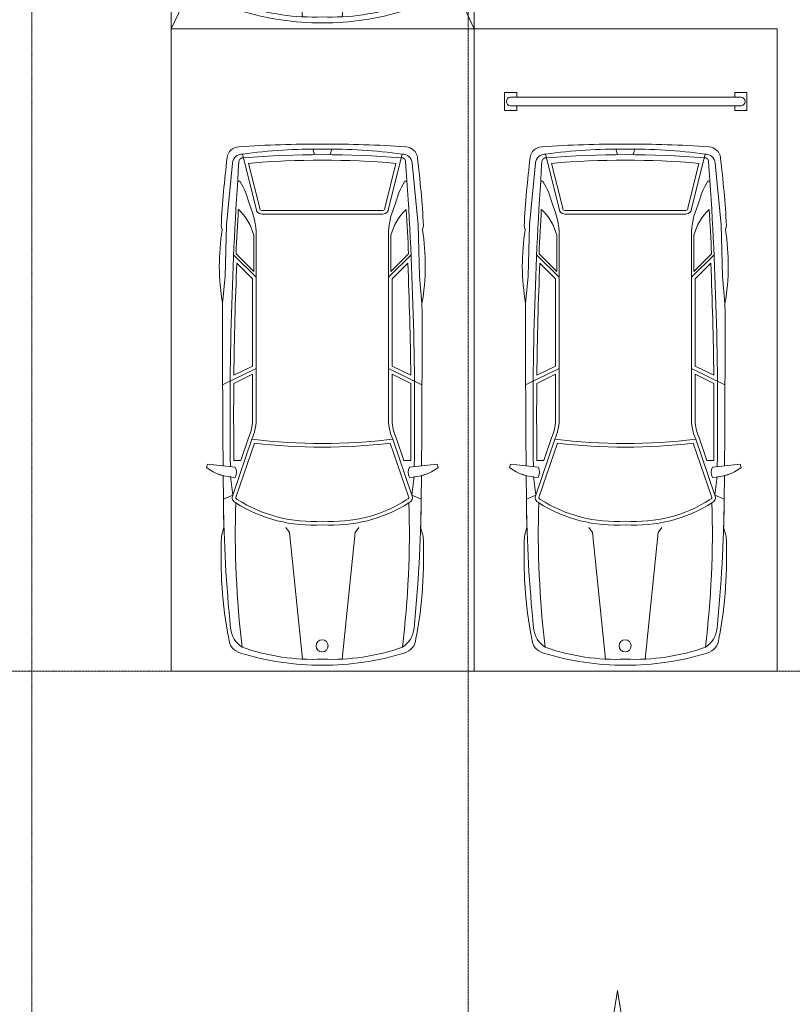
# Model space of a CAD drawing. Header units: millimetres. Extents: x 5617 to 112254, y 7718 to 133720.
# Tile 71 of 82: x 83901 to 90275, y 95350 to 103475. Entities that reach past the tile are written whole.
import ezdxf

# ---------------------------------------------------------------- set-up
doc = ezdxf.new("R2010")
doc.units = ezdxf.units.MM
doc.linetypes.add('Линия сетки', pattern=[25, 20, -2.5, 0, -2.5])
for name, color, linetype, lineweight in [('Оси', 7, 'Continuous', 9), ('Парковка', 7, 'Continuous', 18), ('Элементы узлов', 7, 'Continuous', 18)]:
    doc.layers.add(name, color=color, linetype=linetype, lineweight=lineweight)

# ---------------------------------------------------------------- blocks, each defined once
blk = doc.blocks.new('199_Парковочные места 3 класса и МГН - Средний класс-5604847-МКСС_LB01_-7_650__Кабельные конструкции_Лотки_2')
at = {"layer": 'Парковка', "color": 253, "true_color": 0xaaaaaa}
for p, q in [((0, -5300), (2500, 0)), ((0, 0), (2500, -5300)), ((0, -5300), (0, 0)), ((0, 0), (2500, 0)), ((2500, 0), (2500, -5300)), ((250, -4625), (250, -4775)), ((250, -4625), (350, -4625)), ((350, -4625), (350, -4665)), ((2150, -4625), (2150, -4665)), ((2150, -4625), (2250, -4625)), ((2250, -4625), (2250, -4775)), ((300, -4665), (2200, -4665)), ((250, -4775), (350, -4775)), ((300, -4735), (2200, -4735)), ((350, -4735), (350, -4775)), ((2150, -4735), (2150, -4775)), ((2150, -4775), (2250, -4775)), ((2500, -5300), (0, -5300))]:
    blk.add_line(p, q, dxfattribs=at)
for centre, start, end in [((300, -4700), 90, 270), ((2200, -4700), 270, 90)]:
    blk.add_arc(centre, 35, start, end, dxfattribs=at)
at = {"layer": 'Элементы узлов', "color": 253, "true_color": 0xaaaaaa}
for p, q in [((983.8, -1142.3), (1089.6, -98.7)), ((1523.8, -1142.3), (1418.1, -98.7)), ((422.3, -1114.3), (442.5, -1185.5)), ((422.3, -1114.3), (442.5, -1185.5)), ((2085.4, -1114.3), (2065.2, -1185.5)), ((2065.2, -1185.5), (2085.4, -1114.3)), ((952.8, -1185.7), (983.8, -1142.3)), ((1554.8, -1185.7), (1523.8, -1142.3)), ((435.9, -1612.5), (437.8, -1418.4)), ((437.8, -1418.4), (435.9, -1612.5)), ((515.3, -1452.5), (437.8, -1418.4)), ((515.3, -1452.5), (496.7, -1604.6)), ((515.3, -1452.5), (672.7, -1914.3)), ((542.8, -1440), (693.3, -1881.5)), ((1964.9, -1440), (1814.4, -1881.5)), ((1992.3, -1452.5), (1834.9, -1914.3)), ((1992.3, -1452.5), (2069.9, -1418.4)), ((1992.3, -1452.5), (2010.9, -1604.6)), ((2071.8, -1612.5), (2069.9, -1418.4)), ((2071.8, -1612.5), (2069.9, -1418.4)), ((297.9, -1678.4), (307.5, -1706.8)), ((297.9, -1678.4), (307.5, -1706.8)), ((307.5, -1706.8), (535.8, -1682.8)), ((307.5, -1706.8), (435.2, -1693.4)), ((2200.1, -1706.8), (1971.9, -1682.8)), ((2072.4, -1693.4), (2200.1, -1706.8)), ((2209.8, -1678.4), (2200.1, -1706.8)), ((2200.1, -1706.8), (2209.8, -1678.4)), ((580.4, -1736.3), (524.7, -1736.3)), ((580.4, -1736.3), (644.8, -1925.3)), ((1927.3, -1736.3), (1862.8, -1925.3)), ((1927.3, -1736.3), (1982.9, -1736.3)), ((677.7, -2069.4), (677.7, -2449.4)), ((707.7, -2069.1), (707.7, -3598.1)), ((1800, -2069.1), (1799.9, -3598.1)), ((1830, -2069.4), (1830, -2449.4)), ((707.7, -2497.5), (431.5, -2362.6)), ((677.7, -2449.4), (523.4, -2374)), ((1800, -2497.5), (2076.1, -2362.6)), ((1830, -2449.4), (1984.3, -2374)), ((677.7, -2516.2), (524, -2441.1)), ((677.7, -2516.2), (677.7, -3236.7)), ((1830, -2516.2), (1983.6, -2441.1)), ((1830, -2516.2), (1830, -3236.7)), ((453.3, -3259.9), (431.6, -3033.4)), ((2054.4, -3259.9), (2076.1, -3033.4)), ((707.7, -3249.1), (521.7, -3435.1)), ((677.7, -3236.7), (548.7, -3365.7)), ((1799.9, -3249.1), (1986, -3435.1)), ((1830, -3236.7), (1959, -3365.7)), ((462.6, -3681.8), (453.3, -3259.9)), ((687.7, -3297.4), (542, -3443)), ((687.7, -3297.4), (687.7, -3598.1)), ((1819.9, -3297.4), (1819.9, -3598.1)), ((1819.9, -3297.4), (1965.6, -3443)), ((2045.1, -3681.8), (2054.4, -3259.9)), ((419.2, -3675.6), (428.5, -3641.5)), ((428.5, -3641.5), (419.2, -3675.6)), ((2088.5, -3675.6), (2079.2, -3641.5)), ((2088.5, -3675.6), (2079.2, -3641.5)), ((511.9, -4192.1), (462.6, -3681.8)), ((1995.8, -4192.1), (2045.1, -3681.8)), ((707.7, -3817), (596, -4265.1)), ((1253.8, -3770.9), (753.8, -3770.9)), ((1253.8, -3800.9), (753.8, -3800.9)), ((1253.8, -3770.9), (1753.8, -3770.9)), ((1253.8, -3800.9), (1753.8, -3800.9)), ((1799.9, -3817), (1911.6, -4265.1)), ((737.9, -3819.8), (645.9, -4188.9)), ((1769.7, -3819.8), (1861.7, -4188.9)), ((574.3, -4041.7), (555, -4041.7)), ((1933.4, -4041.7), (1952.6, -4041.7)), ((1188.1, -4261.3), (1176.6, -4307.4)), ((1319.5, -4261.3), (1331, -4307.4))]:
    blk.add_line(p, q, dxfattribs=at)
blk.add_circle((1255.7, -208.4), 49.6, dxfattribs=at)
for centre, radius, start, end in [((1253.8, -2377.4), 2329.4, 90.0001, 106.87163), ((1253.8, -2377.4), 2329.4, 90.0001, 106.87163), ((1253.8, -2377.4), 2329.4, 73.12837, 89.9999), ((1253.8, -2377.4), 2329.4, 73.12837, 89.9999), ((617.5, -279.1), 136.8, 106.87163, 175.06646), ((617.5, -279.1), 136.8, 106.87163, 175.06646), ((1178.2, -1868.5), 1772, 87.55356, 109.28685), ((1329.5, -1868.5), 1772, 70.71315, 92.44644), ((1890.2, -279.1), 136.8, 4.93354, 73.12837), ((1890.2, -279.1), 136.8, 4.93354, 73.12837), ((710.3, -375.7), 214.7, 123.15565, 174.25868), ((8357.7, -1141), 7822.1, 173.06091, 181.81947), ((1797.4, -375.7), 214.7, 5.74132, 56.84435), ((-5850.1, -1141), 7822.1, 358.18053, 6.93909), ((3990.7, -937.1), 3572.9, 169.19502, 182.84297), ((3990.7, -937.1), 3572.9, 169.19502, 182.84297), ((-1483.1, -937.1), 3572.9, 357.15703, 10.80498), ((-1483.1, -937.1), 3572.9, 357.15703, 10.80498), ((12318.1, -1542.7), 11881, 174.25868, 179.4003), ((-9810.4, -1542.7), 11881, 0.5997, 5.74132), ((12318.1, -1542.7), 11881, 178.27689, 179.4003), ((1172.2, -2380), 1175.5, 86.01808, 122.56229), ((1335.5, -2380), 1175.5, 57.43771, 93.98192), ((-9810.4, -1542.7), 11881, 0.5997, 1.72311), ((1172.2, -2380), 1145.5, 85.91361, 122.56229), ((1335.5, -2380), 1145.5, 57.23043, 94.08639), ((555, -1431.5), 44.9, 110.13727, 207.92346), ((555, -1431.5), 14.9, 110.13727, 214.65666), ((1952.7, -1431.5), 14.9, 325.34334, 79.17584), ((1952.7, -1431.5), 44.9, 332.07654, 69.86273), ((545.7, -2019.9), 421.9, 91.34489, 125.96656), ((545.7, -2019.9), 421.9, 105.08018, 125.96656), ((444.1, -1640.4), 100.9, 335.18442, 24.81558), ((2063.5, -1640.4), 100.9, 155.18442, 204.81558), ((1962, -2019.9), 421.9, 54.03344, 88.65511), ((1962, -2019.9), 421.9, 54.03344, 74.91982), ((122294.8, -2693.9), 121863.7, 179.529578, 180.159624), ((122294.8, -2693.9), 121863.7, 179.529578, 180.159624), ((29999.8, -2117.9), 29507.5, 179.16337, 184.05433), ((-27492.1, -2117.9), 29507.5, 355.94567, 0.83663), ((-119787.1, -2693.9), 121863.7, 359.840376, 0.470422), ((-119787.1, -2693.9), 121863.7, 359.840376, 0.470422), ((29999.8, -2117.9), 29477.5, 179.25824, 180.49792), ((-27492.1, -2117.9), 29477.5, 359.50208, 0.74176), ((1253.8, -6444.6), 4597.5, 82.99641, 97.00333), ((308.1, -2077.9), 369.7, 1.31708, 24.38604), ((1253.8, -6444.6), 4567.5, 82.69086, 97.30888), ((308.1, -2077.9), 399.7, 1.26668, 24.1731), ((2199.5, -2077.9), 399.7, 155.8269, 178.73332), ((2199.5, -2077.9), 369.7, 155.61396, 178.68292), ((29999.8, -2117.9), 29477.5, 180.62835, 182.42614), ((-27492.1, -2117.9), 29477.5, 357.57386, 359.37165), ((2197.9, -3346.5), 1793.9, 169.94924, 189.46651), ((2197.9, -3346.5), 1793.9, 169.94924, 189.46651), ((309.7, -3346.5), 1793.9, 350.53349, 10.05076), ((309.7, -3346.5), 1793.9, 350.53349, 10.05076), ((29999.8, -2117.9), 29487.5, 182.57574, 183.2896), ((-27492.1, -2117.9), 29487.5, 356.7104, 357.42426), ((270, -3491.9), 431, 312.44171, 345.73967), ((104.4, -3598.1), 603.3, 335.9999, 0.0001), ((2403.2, -3598.1), 603.3, 179.9999, 204.0001), ((2237.6, -3491.9), 431, 194.26033, 227.55829), ((9206.1, -3181.8), 8800.8, 183.21671, 186.88355), ((9206.1, -3181.8), 8800.8, 183.21671, 186.88355), ((-6698.4, -3181.8), 8800.8, 353.11645, 356.78329), ((-6698.4, -3181.8), 8800.8, 353.11645, 356.78329), ((753.8, -3817), 46.1, 90, 180), ((753.8, -3817), 16.1, 90, 189.78728), ((1753.8, -3817), 46.1, 0, 90), ((1753.8, -3817), 16.1, 350.21272, 90), ((-103, -3648.4), 783.2, 329.85536, 345.58144), ((2610.7, -3648.4), 783.2, 194.41856, 210.14464), ((592.6, -4184.1), 81.1, 185.69288, 272.42286), ((599.8, -4201.7), 33.8, 184.05433, 277.09501), ((1253.8, 2688.8), 6904.6, 264.9489, 275.0511), ((1907.8, -4201.7), 33.8, 262.90499, 355.94567), ((1915.1, -4184.1), 81.1, 267.57714, 354.30712), ((571.1, -4224.2), 103.1, 186.88355, 266.35928), ((571.1, -4224.2), 103.1, 186.88355, 266.35928), ((1185.4, -179.7), 4127.7, 261.79078, 270.94992), ((1253.8, 3792.2), 8053.7, 265.37189, 274.62811), ((1322.3, -179.7), 4127.7, 269.05008, 278.20922), ((1936.5, -4224.2), 103.1, 273.64072, 353.11645), ((1936.5, -4224.2), 103.1, 273.64072, 353.11645), ((1249.8, 6442.3), 10791.2, 266.35928, 270.02128), ((1249.8, 6442.3), 10791.2, 266.35928, 270.02128), ((1257.8, 6442.3), 10791.2, 269.97872, 273.64072), ((1257.8, 6442.3), 10791.2, 269.97872, 273.64072)]:
    blk.add_arc(centre, radius, start, end, dxfattribs=at)
blk = doc.blocks.new('199_Парковочные места 3 класса и МГН - Средний класс-5604848-МКСС_LB01_-7_650__Кабельные конструкции_Лотки_2')
at = {"layer": 'Парковка', "color": 253, "true_color": 0xaaaaaa}
for p, q in [((0, -5300), (0, 0)), ((0, 0), (2500, 0)), ((2500, 0), (2500, -5300)), ((2500, -5300), (0, -5300))]:
    blk.add_line(p, q, dxfattribs=at)
at = {"layer": 'Элементы узлов', "color": 253, "true_color": 0xaaaaaa}
for p, q in [((983.8, -1142.3), (1089.6, -98.7)), ((1523.8, -1142.3), (1418.1, -98.7)), ((422.3, -1114.3), (442.5, -1185.5)), ((422.3, -1114.3), (442.5, -1185.5)), ((2085.4, -1114.3), (2065.2, -1185.5)), ((2065.2, -1185.5), (2085.4, -1114.3)), ((952.8, -1185.7), (983.8, -1142.3)), ((1554.8, -1185.7), (1523.8, -1142.3)), ((435.9, -1612.5), (437.8, -1418.4)), ((437.8, -1418.4), (435.9, -1612.5)), ((515.3, -1452.5), (437.8, -1418.4)), ((515.3, -1452.5), (496.7, -1604.6)), ((515.3, -1452.5), (672.7, -1914.3)), ((542.8, -1440), (693.3, -1881.5)), ((1964.9, -1440), (1814.4, -1881.5)), ((1992.3, -1452.5), (1834.9, -1914.3)), ((1992.3, -1452.5), (2069.9, -1418.4)), ((1992.3, -1452.5), (2010.9, -1604.6)), ((2071.8, -1612.5), (2069.9, -1418.4)), ((2071.8, -1612.5), (2069.9, -1418.4)), ((297.9, -1678.4), (307.5, -1706.8)), ((297.9, -1678.4), (307.5, -1706.8)), ((307.5, -1706.8), (535.8, -1682.8)), ((307.5, -1706.8), (435.2, -1693.4)), ((2200.1, -1706.8), (1971.9, -1682.8)), ((2072.4, -1693.4), (2200.1, -1706.8)), ((2209.8, -1678.4), (2200.1, -1706.8)), ((2200.1, -1706.8), (2209.8, -1678.4)), ((580.4, -1736.3), (524.7, -1736.3)), ((580.4, -1736.3), (644.8, -1925.3)), ((1927.3, -1736.3), (1862.8, -1925.3)), ((1927.3, -1736.3), (1982.9, -1736.3)), ((677.7, -2069.4), (677.7, -2449.4)), ((707.7, -2069.1), (707.7, -3598.1)), ((1800, -2069.1), (1799.9, -3598.1)), ((1830, -2069.4), (1830, -2449.4)), ((707.7, -2497.5), (431.5, -2362.6)), ((677.7, -2449.4), (523.4, -2374)), ((1800, -2497.5), (2076.1, -2362.6)), ((1830, -2449.4), (1984.3, -2374)), ((677.7, -2516.2), (524, -2441.1)), ((677.7, -2516.2), (677.7, -3236.7)), ((1830, -2516.2), (1983.6, -2441.1)), ((1830, -2516.2), (1830, -3236.7)), ((453.3, -3259.9), (431.6, -3033.4)), ((2054.4, -3259.9), (2076.1, -3033.4)), ((707.7, -3249.1), (521.7, -3435.1)), ((677.7, -3236.7), (548.7, -3365.7)), ((1799.9, -3249.1), (1986, -3435.1)), ((1830, -3236.7), (1959, -3365.7)), ((462.6, -3681.8), (453.3, -3259.9)), ((687.7, -3297.4), (542, -3443)), ((687.7, -3297.4), (687.7, -3598.1)), ((1819.9, -3297.4), (1819.9, -3598.1)), ((1819.9, -3297.4), (1965.6, -3443)), ((2045.1, -3681.8), (2054.4, -3259.9)), ((419.2, -3675.6), (428.5, -3641.5)), ((428.5, -3641.5), (419.2, -3675.6)), ((2088.5, -3675.6), (2079.2, -3641.5)), ((2088.5, -3675.6), (2079.2, -3641.5)), ((511.9, -4192.1), (462.6, -3681.8)), ((1995.8, -4192.1), (2045.1, -3681.8)), ((707.7, -3817), (596, -4265.1)), ((1253.8, -3770.9), (753.8, -3770.9)), ((1253.8, -3800.9), (753.8, -3800.9)), ((1253.8, -3770.9), (1753.8, -3770.9)), ((1253.8, -3800.9), (1753.8, -3800.9)), ((1799.9, -3817), (1911.6, -4265.1)), ((737.9, -3819.8), (645.9, -4188.9)), ((1769.7, -3819.8), (1861.7, -4188.9)), ((574.3, -4041.7), (555, -4041.7)), ((1933.4, -4041.7), (1952.6, -4041.7)), ((1188.1, -4261.3), (1176.6, -4307.4)), ((1319.5, -4261.3), (1331, -4307.4))]:
    blk.add_line(p, q, dxfattribs=at)
blk.add_circle((1255.7, -208.4), 49.6, dxfattribs=at)
for centre, radius, start, end in [((1253.8, -2377.4), 2329.4, 90.0001, 106.87163), ((1253.8, -2377.4), 2329.4, 90.0001, 106.87163), ((1253.8, -2377.4), 2329.4, 73.12837, 89.9999), ((1253.8, -2377.4), 2329.4, 73.12837, 89.9999), ((617.5, -279.1), 136.8, 106.87163, 175.06646), ((617.5, -279.1), 136.8, 106.87163, 175.06646), ((1178.2, -1868.5), 1772, 87.55356, 109.28685), ((1329.5, -1868.5), 1772, 70.71315, 92.44644), ((1890.2, -279.1), 136.8, 4.93354, 73.12837), ((1890.2, -279.1), 136.8, 4.93354, 73.12837), ((710.3, -375.7), 214.7, 123.15565, 174.25868), ((8357.7, -1141), 7822.1, 173.06091, 181.81947), ((1797.4, -375.7), 214.7, 5.74132, 56.84435), ((-5850.1, -1141), 7822.1, 358.18053, 6.93909), ((3990.7, -937.1), 3572.9, 169.19502, 182.84297), ((3990.7, -937.1), 3572.9, 169.19502, 182.84297), ((-1483.1, -937.1), 3572.9, 357.15703, 10.80498), ((-1483.1, -937.1), 3572.9, 357.15703, 10.80498), ((12318.1, -1542.7), 11881, 174.25868, 179.4003), ((-9810.4, -1542.7), 11881, 0.5997, 5.74132), ((12318.1, -1542.7), 11881, 178.27689, 179.4003), ((1172.2, -2380), 1175.5, 86.01808, 122.56229), ((1335.5, -2380), 1175.5, 57.43771, 93.98192), ((-9810.4, -1542.7), 11881, 0.5997, 1.72311), ((1172.2, -2380), 1145.5, 85.91361, 122.56229), ((1335.5, -2380), 1145.5, 57.23043, 94.08639), ((555, -1431.5), 44.9, 110.13727, 207.92346), ((555, -1431.5), 14.9, 110.13727, 214.65666), ((1952.7, -1431.5), 14.9, 325.34334, 79.17584), ((1952.7, -1431.5), 44.9, 332.07654, 69.86273), ((545.7, -2019.9), 421.9, 91.34489, 125.96656), ((545.7, -2019.9), 421.9, 105.08018, 125.96656), ((444.1, -1640.4), 100.9, 335.18442, 24.81558), ((2063.5, -1640.4), 100.9, 155.18442, 204.81558), ((1962, -2019.9), 421.9, 54.03344, 88.65511), ((1962, -2019.9), 421.9, 54.03344, 74.91982), ((122294.8, -2693.9), 121863.7, 179.529578, 180.159624), ((122294.8, -2693.9), 121863.7, 179.529578, 180.159624), ((29999.8, -2117.9), 29507.5, 179.16337, 184.05433), ((-27492.1, -2117.9), 29507.5, 355.94567, 0.83663), ((-119787.1, -2693.9), 121863.7, 359.840376, 0.470422), ((-119787.1, -2693.9), 121863.7, 359.840376, 0.470422), ((29999.8, -2117.9), 29477.5, 179.25824, 180.49792), ((-27492.1, -2117.9), 29477.5, 359.50208, 0.74176), ((1253.8, -6444.6), 4597.5, 82.99641, 97.00333), ((308.1, -2077.9), 369.7, 1.31708, 24.38604), ((1253.8, -6444.6), 4567.5, 82.69086, 97.30888), ((308.1, -2077.9), 399.7, 1.26668, 24.1731), ((2199.5, -2077.9), 399.7, 155.8269, 178.73332), ((2199.5, -2077.9), 369.7, 155.61396, 178.68292), ((29999.8, -2117.9), 29477.5, 180.62835, 182.42614), ((-27492.1, -2117.9), 29477.5, 357.57386, 359.37165), ((2197.9, -3346.5), 1793.9, 169.94924, 189.46651), ((2197.9, -3346.5), 1793.9, 169.94924, 189.46651), ((309.7, -3346.5), 1793.9, 350.53349, 10.05076), ((309.7, -3346.5), 1793.9, 350.53349, 10.05076), ((29999.8, -2117.9), 29487.5, 182.57574, 183.2896), ((-27492.1, -2117.9), 29487.5, 356.7104, 357.42426), ((270, -3491.9), 431, 312.44171, 345.73967), ((104.4, -3598.1), 603.3, 335.9999, 0.0001), ((2403.2, -3598.1), 603.3, 179.9999, 204.0001), ((2237.6, -3491.9), 431, 194.26033, 227.55829), ((9206.1, -3181.8), 8800.8, 183.21671, 186.88355), ((9206.1, -3181.8), 8800.8, 183.21671, 186.88355), ((-6698.4, -3181.8), 8800.8, 353.11645, 356.78329), ((-6698.4, -3181.8), 8800.8, 353.11645, 356.78329), ((753.8, -3817), 46.1, 90, 180), ((753.8, -3817), 16.1, 90, 189.78728), ((1753.8, -3817), 46.1, 0, 90), ((1753.8, -3817), 16.1, 350.21272, 90), ((-103, -3648.4), 783.2, 329.85536, 345.58144), ((2610.7, -3648.4), 783.2, 194.41856, 210.14464), ((592.6, -4184.1), 81.1, 185.69288, 272.42286), ((599.8, -4201.7), 33.8, 184.05433, 277.09501), ((1253.8, 2688.8), 6904.6, 264.9489, 275.0511), ((1907.8, -4201.7), 33.8, 262.90499, 355.94567), ((1915.1, -4184.1), 81.1, 267.57714, 354.30712), ((571.1, -4224.2), 103.1, 186.88355, 266.35928), ((571.1, -4224.2), 103.1, 186.88355, 266.35928), ((1185.4, -179.7), 4127.7, 261.79078, 270.94992), ((1253.8, 3792.2), 8053.7, 265.37189, 274.62811), ((1322.3, -179.7), 4127.7, 269.05008, 278.20922), ((1936.5, -4224.2), 103.1, 273.64072, 353.11645), ((1936.5, -4224.2), 103.1, 273.64072, 353.11645), ((1249.8, 6442.3), 10791.2, 266.35928, 270.02128), ((1249.8, 6442.3), 10791.2, 266.35928, 270.02128), ((1257.8, 6442.3), 10791.2, 269.97872, 273.64072), ((1257.8, 6442.3), 10791.2, 269.97872, 273.64072)]:
    blk.add_arc(centre, radius, start, end, dxfattribs=at)
blk = doc.blocks.new('199_Парковочные места 3 класса и МГН - Средний класс-5604846-МКСС_LB01_-7_650__Кабельные конструкции_Лотки_2')
at = {"layer": 'Парковка', "color": 253, "true_color": 0xaaaaaa}
for p, q in [((0, -5300), (0, 0)), ((0, 0), (2500, 0)), ((2500, 0), (2500, -5300)), ((250, -4625), (250, -4775)), ((250, -4625), (350, -4625)), ((350, -4625), (350, -4665)), ((2150, -4625), (2150, -4665)), ((2150, -4625), (2250, -4625)), ((2250, -4625), (2250, -4775)), ((300, -4665), (2200, -4665)), ((250, -4775), (350, -4775)), ((300, -4735), (2200, -4735)), ((350, -4735), (350, -4775)), ((2150, -4735), (2150, -4775)), ((2150, -4775), (2250, -4775)), ((2500, -5300), (0, -5300))]:
    blk.add_line(p, q, dxfattribs=at)
for centre, start, end in [((300, -4700), 90, 270), ((2200, -4700), 270, 90)]:
    blk.add_arc(centre, 35, start, end, dxfattribs=at)
at = {"layer": 'Элементы узлов', "color": 253, "true_color": 0xaaaaaa}
for p, q in [((983.8, -1142.3), (1089.6, -98.7)), ((1523.8, -1142.3), (1418.1, -98.7)), ((422.3, -1114.3), (442.5, -1185.5)), ((422.3, -1114.3), (442.5, -1185.5)), ((2085.4, -1114.3), (2065.2, -1185.5)), ((2065.2, -1185.5), (2085.4, -1114.3)), ((952.8, -1185.7), (983.8, -1142.3)), ((1554.8, -1185.7), (1523.8, -1142.3)), ((435.9, -1612.5), (437.8, -1418.4)), ((437.8, -1418.4), (435.9, -1612.5)), ((515.3, -1452.5), (437.8, -1418.4)), ((515.3, -1452.5), (496.7, -1604.6)), ((515.3, -1452.5), (672.7, -1914.3)), ((542.8, -1440), (693.3, -1881.5)), ((1964.9, -1440), (1814.4, -1881.5)), ((1992.3, -1452.5), (1834.9, -1914.3)), ((1992.3, -1452.5), (2069.9, -1418.4)), ((1992.3, -1452.5), (2010.9, -1604.6)), ((2071.8, -1612.5), (2069.9, -1418.4)), ((2071.8, -1612.5), (2069.9, -1418.4)), ((297.9, -1678.4), (307.5, -1706.8)), ((297.9, -1678.4), (307.5, -1706.8)), ((307.5, -1706.8), (535.8, -1682.8)), ((307.5, -1706.8), (435.2, -1693.4)), ((2200.1, -1706.8), (1971.9, -1682.8)), ((2072.4, -1693.4), (2200.1, -1706.8)), ((2209.8, -1678.4), (2200.1, -1706.8)), ((2200.1, -1706.8), (2209.8, -1678.4)), ((580.4, -1736.3), (524.7, -1736.3)), ((580.4, -1736.3), (644.8, -1925.3)), ((1927.3, -1736.3), (1862.8, -1925.3)), ((1927.3, -1736.3), (1982.9, -1736.3)), ((677.7, -2069.4), (677.7, -2449.4)), ((707.7, -2069.1), (707.7, -3598.1)), ((1800, -2069.1), (1799.9, -3598.1)), ((1830, -2069.4), (1830, -2449.4)), ((707.7, -2497.5), (431.5, -2362.6)), ((677.7, -2449.4), (523.4, -2374)), ((1800, -2497.5), (2076.1, -2362.6)), ((1830, -2449.4), (1984.3, -2374)), ((677.7, -2516.2), (524, -2441.1)), ((677.7, -2516.2), (677.7, -3236.7)), ((1830, -2516.2), (1983.6, -2441.1)), ((1830, -2516.2), (1830, -3236.7)), ((453.3, -3259.9), (431.6, -3033.4)), ((2054.4, -3259.9), (2076.1, -3033.4)), ((707.7, -3249.1), (521.7, -3435.1)), ((677.7, -3236.7), (548.7, -3365.7)), ((1799.9, -3249.1), (1986, -3435.1)), ((1830, -3236.7), (1959, -3365.7)), ((462.6, -3681.8), (453.3, -3259.9)), ((687.7, -3297.4), (542, -3443)), ((687.7, -3297.4), (687.7, -3598.1)), ((1819.9, -3297.4), (1819.9, -3598.1)), ((1819.9, -3297.4), (1965.6, -3443)), ((2045.1, -3681.8), (2054.4, -3259.9)), ((419.2, -3675.6), (428.5, -3641.5)), ((428.5, -3641.5), (419.2, -3675.6)), ((2088.5, -3675.6), (2079.2, -3641.5)), ((2088.5, -3675.6), (2079.2, -3641.5)), ((511.9, -4192.1), (462.6, -3681.8)), ((1995.8, -4192.1), (2045.1, -3681.8)), ((707.7, -3817), (596, -4265.1)), ((1253.8, -3770.9), (753.8, -3770.9)), ((1253.8, -3800.9), (753.8, -3800.9)), ((1253.8, -3770.9), (1753.8, -3770.9)), ((1253.8, -3800.9), (1753.8, -3800.9)), ((1799.9, -3817), (1911.6, -4265.1)), ((737.9, -3819.8), (645.9, -4188.9)), ((1769.7, -3819.8), (1861.7, -4188.9)), ((574.3, -4041.7), (555, -4041.7)), ((1933.4, -4041.7), (1952.6, -4041.7)), ((1188.1, -4261.3), (1176.6, -4307.4)), ((1319.5, -4261.3), (1331, -4307.4))]:
    blk.add_line(p, q, dxfattribs=at)
blk.add_circle((1255.7, -208.4), 49.6, dxfattribs=at)
for centre, radius, start, end in [((1253.8, -2377.4), 2329.4, 90.0001, 106.87163), ((1253.8, -2377.4), 2329.4, 90.0001, 106.87163), ((1253.8, -2377.4), 2329.4, 73.12837, 89.9999), ((1253.8, -2377.4), 2329.4, 73.12837, 89.9999), ((617.5, -279.1), 136.8, 106.87163, 175.06646), ((617.5, -279.1), 136.8, 106.87163, 175.06646), ((1178.2, -1868.5), 1772, 87.55356, 109.28685), ((1329.5, -1868.5), 1772, 70.71315, 92.44644), ((1890.2, -279.1), 136.8, 4.93354, 73.12837), ((1890.2, -279.1), 136.8, 4.93354, 73.12837), ((710.3, -375.7), 214.7, 123.15565, 174.25868), ((8357.7, -1141), 7822.1, 173.06091, 181.81947), ((1797.4, -375.7), 214.7, 5.74132, 56.84435), ((-5850.1, -1141), 7822.1, 358.18053, 6.93909), ((3990.7, -937.1), 3572.9, 169.19502, 182.84297), ((3990.7, -937.1), 3572.9, 169.19502, 182.84297), ((-1483.1, -937.1), 3572.9, 357.15703, 10.80498), ((-1483.1, -937.1), 3572.9, 357.15703, 10.80498), ((12318.1, -1542.7), 11881, 174.25868, 179.4003), ((-9810.4, -1542.7), 11881, 0.5997, 5.74132), ((12318.1, -1542.7), 11881, 178.27689, 179.4003), ((1172.2, -2380), 1175.5, 86.01808, 122.56229), ((1335.5, -2380), 1175.5, 57.43771, 93.98192), ((-9810.4, -1542.7), 11881, 0.5997, 1.72311), ((1172.2, -2380), 1145.5, 85.91361, 122.56229), ((1335.5, -2380), 1145.5, 57.23043, 94.08639), ((555, -1431.5), 44.9, 110.13727, 207.92346), ((555, -1431.5), 14.9, 110.13727, 214.65666), ((1952.7, -1431.5), 14.9, 325.34334, 79.17584), ((1952.7, -1431.5), 44.9, 332.07654, 69.86273), ((545.7, -2019.9), 421.9, 91.34489, 125.96656), ((545.7, -2019.9), 421.9, 105.08018, 125.96656), ((444.1, -1640.4), 100.9, 335.18442, 24.81558), ((2063.5, -1640.4), 100.9, 155.18442, 204.81558), ((1962, -2019.9), 421.9, 54.03344, 88.65511), ((1962, -2019.9), 421.9, 54.03344, 74.91982), ((122294.8, -2693.9), 121863.7, 179.529578, 180.159624), ((122294.8, -2693.9), 121863.7, 179.529578, 180.159624), ((29999.8, -2117.9), 29507.5, 179.16337, 184.05433), ((-27492.1, -2117.9), 29507.5, 355.94567, 0.83663), ((-119787.1, -2693.9), 121863.7, 359.840376, 0.470422), ((-119787.1, -2693.9), 121863.7, 359.840376, 0.470422), ((29999.8, -2117.9), 29477.5, 179.25824, 180.49792), ((-27492.1, -2117.9), 29477.5, 359.50208, 0.74176), ((1253.8, -6444.6), 4597.5, 82.99641, 97.00333), ((308.1, -2077.9), 369.7, 1.31708, 24.38604), ((1253.8, -6444.6), 4567.5, 82.69086, 97.30888), ((308.1, -2077.9), 399.7, 1.26668, 24.1731), ((2199.5, -2077.9), 399.7, 155.8269, 178.73332), ((2199.5, -2077.9), 369.7, 155.61396, 178.68292), ((29999.8, -2117.9), 29477.5, 180.62835, 182.42614), ((-27492.1, -2117.9), 29477.5, 357.57386, 359.37165), ((2197.9, -3346.5), 1793.9, 169.94924, 189.46651), ((2197.9, -3346.5), 1793.9, 169.94924, 189.46651), ((309.7, -3346.5), 1793.9, 350.53349, 10.05076), ((309.7, -3346.5), 1793.9, 350.53349, 10.05076), ((29999.8, -2117.9), 29487.5, 182.57574, 183.2896), ((-27492.1, -2117.9), 29487.5, 356.7104, 357.42426), ((270, -3491.9), 431, 312.44171, 345.73967), ((104.4, -3598.1), 603.3, 335.9999, 0.0001), ((2403.2, -3598.1), 603.3, 179.9999, 204.0001), ((2237.6, -3491.9), 431, 194.26033, 227.55829), ((9206.1, -3181.8), 8800.8, 183.21671, 186.88355), ((9206.1, -3181.8), 8800.8, 183.21671, 186.88355), ((-6698.4, -3181.8), 8800.8, 353.11645, 356.78329), ((-6698.4, -3181.8), 8800.8, 353.11645, 356.78329), ((753.8, -3817), 46.1, 90, 180), ((753.8, -3817), 16.1, 90, 189.78728), ((1753.8, -3817), 46.1, 0, 90), ((1753.8, -3817), 16.1, 350.21272, 90), ((-103, -3648.4), 783.2, 329.85536, 345.58144), ((2610.7, -3648.4), 783.2, 194.41856, 210.14464), ((592.6, -4184.1), 81.1, 185.69288, 272.42286), ((599.8, -4201.7), 33.8, 184.05433, 277.09501), ((1253.8, 2688.8), 6904.6, 264.9489, 275.0511), ((1907.8, -4201.7), 33.8, 262.90499, 355.94567), ((1915.1, -4184.1), 81.1, 267.57714, 354.30712), ((571.1, -4224.2), 103.1, 186.88355, 266.35928), ((571.1, -4224.2), 103.1, 186.88355, 266.35928), ((1185.4, -179.7), 4127.7, 261.79078, 270.94992), ((1253.8, 3792.2), 8053.7, 265.37189, 274.62811), ((1322.3, -179.7), 4127.7, 269.05008, 278.20922), ((1936.5, -4224.2), 103.1, 273.64072, 353.11645), ((1936.5, -4224.2), 103.1, 273.64072, 353.11645), ((1249.8, 6442.3), 10791.2, 266.35928, 270.02128), ((1249.8, 6442.3), 10791.2, 266.35928, 270.02128), ((1257.8, 6442.3), 10791.2, 269.97872, 273.64072), ((1257.8, 6442.3), 10791.2, 269.97872, 273.64072)]:
    blk.add_arc(centre, radius, start, end, dxfattribs=at)
blk = doc.blocks.new('199_Паркинг_Дорожная разметка - Стрелка_Прямое_Движение-V23-МКСС_LB01_-7_650__Кабельные конструкции_Лотки_2')
at = {"layer": 'Парковка', "color": 253, "true_color": 0xaaaaaa}
for p, q in [((0, 2504), (-324.3, 450)), ((324.3, 450), (0, 2504)), ((-324.3, 450), (-75, 450)), ((-75, 450), (-75, -2500)), ((75, -2500), (75, 450)), ((75, 450), (324.3, 450)), ((-75, -2500), (75, -2500))]:
    blk.add_line(p, q, dxfattribs=at)
blk = doc.blocks.new('135_SLK_GD_AR_rvt-1-МКСС_LB01_-7_650__Кабельные конструкции_Лотки_2')
at = {"layer": 'Парковка', "color": 253, "lineweight": 18, "true_color": 0xaaaaaa, "rotation": 180}
for name, p in [('199_Парковочные места 3 класса и МГН - Средний класс-5604847-МКСС_LB01_-7_650__Кабельные конструкции_Лотки_2', (108000, 103400)), ('199_Парковочные места 3 класса и МГН - Средний класс-5604848-МКСС_LB01_-7_650__Кабельные конструкции_Лотки_2', (108000, 98100)), ('199_Парковочные места 3 класса и МГН - Средний класс-5604846-МКСС_LB01_-7_650__Кабельные конструкции_Лотки_2', (110500, 98100))]:
    blk.add_blockref(name, p, dxfattribs=at)
at = {"layer": 'Парковка', "color": 253, "lineweight": 18, "true_color": 0xaaaaaa}
blk.add_blockref('199_Паркинг_Дорожная разметка - Стрелка_Прямое_Движение-V23-МКСС_LB01_-7_650__Кабельные конструкции_Лотки_2', (109182.5, 92960), dxfattribs=at)

msp = doc.modelspace()

# ---------------------------------------------------------------- linework, layer by layer
at = {"layer": 'Оси', "linetype": 'Линия сетки'}
for p, q in [((84001.5, 51761.8), (84001.5, 133719.9)), ((87601.5, 51761.8), (87601.5, 133719.9)), ((111113.7, 98100), (57746.7, 98100))]:
    msp.add_line(p, q, dxfattribs=at)

# ---------------------------------------------------------------- block references
at = {"lineweight": 5}
msp.add_blockref('135_SLK_GD_AR_rvt-1-МКСС_LB01_-7_650__Кабельные конструкции_Лотки_2', (-20348.5, 0), dxfattribs=at)

doc.saveas('drawing.dxf')
